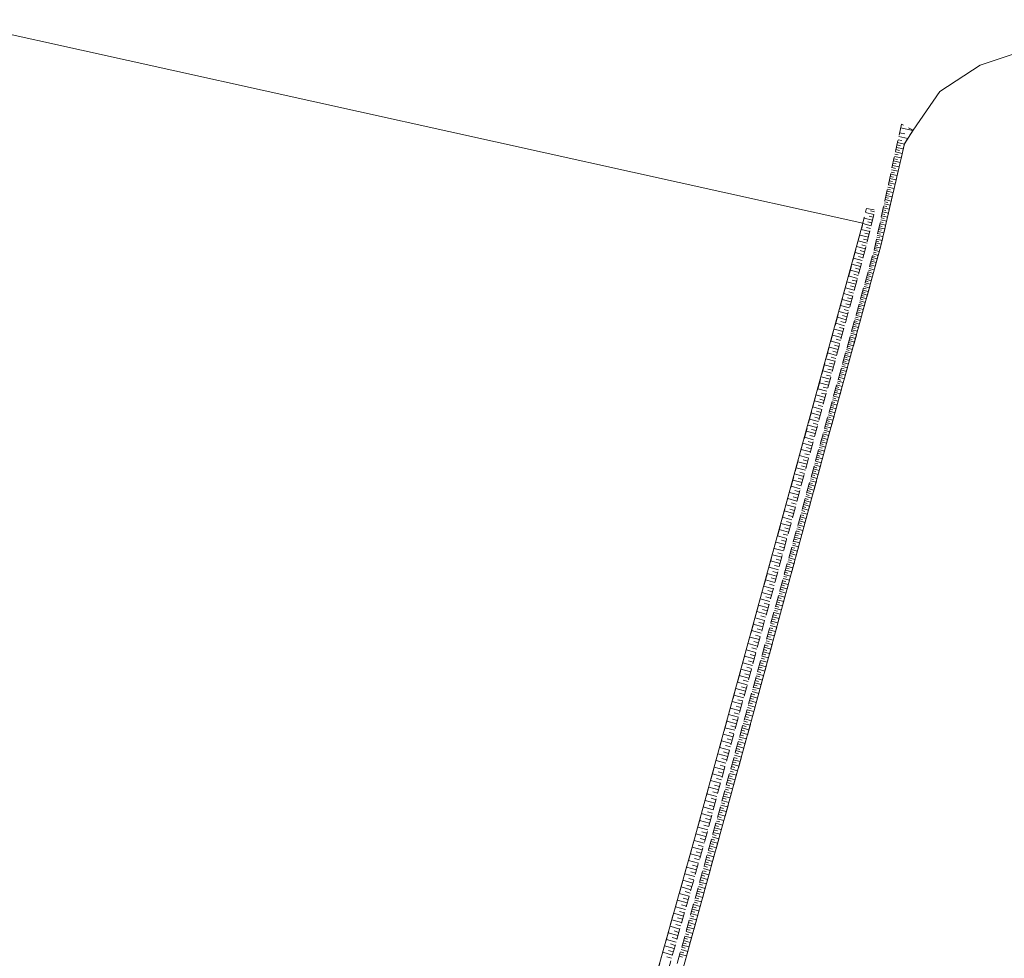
# Model space of a CAD drawing. Header units: metres. Extents: x 5548743 to 5556416, y 5707500 to 5714000.
# Tile 105 of 203: x 5552766 to 5552897, y 5711502 to 5711628. Entities that reach past the tile are written whole.
import ezdxf

# ---------------------------------------------------------------- set-up
doc = ezdxf.new("R2010")
doc.units = ezdxf.units.M
doc.header["$MEASUREMENT"] = 0
doc.linetypes.add('1.5_0.75', pattern=[2.25, 1.5, -0.75])
for name, color, linetype in [('000 Inne (niezydentyfikowane)', 7, 'CONTINUOUS'), ('skarpa nieumocniona', 7, 'CONTINUOUS'), ('woda stojąca', 7, 'CONTINUOUS')]:
    doc.layers.add(name, color=color, linetype=linetype)

msp = doc.modelspace()

# ---------------------------------------------------------------- linework, layer by layer
at = {"layer": '000 Inne (niezydentyfikowane)', "color": 252, "linetype": 'Continuous', "lineweight": 18, "flags": 128}
for points in [[(5552883.48, 5711613.38), (5552885.12, 5711613.02)], [(5552883.23, 5711612.21), (5552884.44, 5711611.95)], [(5552883.34, 5711612.73), (5552884.04, 5711612.57)], [(5552882.92, 5711610.77), (5552883.84, 5711610.57)], [(5552882.98, 5711611.09), (5552883.45, 5711610.99)], [(5552883.06, 5711611.41), (5552883.98, 5711611.21)], [(5552883.14, 5711611.78), (5552883.66, 5711611.67)], [(5552882.65, 5711609.55), (5552883.55, 5711609.36)], [(5552882.72, 5711609.86), (5552883.17, 5711609.76)], [(5552882.78, 5711610.16), (5552883.69, 5711609.96)], [(5552882.85, 5711610.47), (5552883.31, 5711610.37)], [(5552882.39, 5711608.36), (5552883.28, 5711608.16)], [(5552882.46, 5711608.65), (5552882.9, 5711608.56)], [(5552882.52, 5711608.95), (5552883.42, 5711608.76)], [(5552882.59, 5711609.25), (5552883.04, 5711609.15)], [(5552882.07, 5711606.89), (5552882.51, 5711606.79)], [(5552882.13, 5711607.18), (5552883.01, 5711606.99)], [(5552882.2, 5711607.47), (5552882.64, 5711607.38)], [(5552882.26, 5711607.76), (5552883.14, 5711607.57)], [(5552882.33, 5711608.06), (5552882.77, 5711607.96)], [(5552881.76, 5711605.45), (5552882.61, 5711605.27)], [(5552881.82, 5711605.74), (5552882.25, 5711605.65)], [(5552881.88, 5711606.02), (5552882.74, 5711605.84)], [(5552881.95, 5711606.31), (5552882.38, 5711606.22)], [(5552882.01, 5711606.6), (5552882.87, 5711606.41)], [(5552881.51, 5711604.33), (5552882.35, 5711604.15)], [(5552881.58, 5711604.61), (5552881.99, 5711604.52)], [(5552881.64, 5711604.89), (5552882.48, 5711604.71)], [(5552881.7, 5711605.17), (5552882.12, 5711605.08)], [(5552881.21, 5711602.95), (5552881.62, 5711602.86)], [(5552881.27, 5711603.22), (5552882.09, 5711603.05)], [(5552881.33, 5711603.5), (5552881.75, 5711603.41)], [(5552881.39, 5711603.77), (5552882.22, 5711603.59)], [(5552881.45, 5711604.05), (5552881.87, 5711603.96)], [(5552879.9, 5711601.78), (5552878.77, 5711602.05)], [(5552879.81, 5711601.41), (5552879.25, 5711601.54)], [(5552879.99, 5711602.16), (5552879.43, 5711602.29)], [(5552880.92, 5711601.6), (5552881.72, 5711601.43)], [(5552880.98, 5711601.87), (5552881.38, 5711601.78)], [(5552881.04, 5711602.14), (5552881.84, 5711601.96)], [(5552881.1, 5711602.41), (5552881.5, 5711602.32)], [(5552881.16, 5711602.68), (5552881.97, 5711602.5)], [(5552879.54, 5711600.29), (5552878.42, 5711600.56)], [(5552879.72, 5711601.04), (5552878.6, 5711601.3)], [(5552879.63, 5711600.66), (5552879.07, 5711600.8)], [(5552880.64, 5711600.28), (5552881.02, 5711600.2)], [(5552880.69, 5711600.54), (5552881.47, 5711600.37)], [(5552880.75, 5711600.81), (5552881.14, 5711600.72)], [(5552880.81, 5711601.07), (5552881.6, 5711600.9)], [(5552880.86, 5711601.34), (5552881.26, 5711601.25)], [(5552879.17, 5711598.76), (5552878.01, 5711599.04)], [(5552879.36, 5711599.53), (5552878.22, 5711599.8)], [(5552879.27, 5711599.14), (5552878.69, 5711599.28)], [(5552879.45, 5711599.91), (5552878.89, 5711600.05)], [(5552880.35, 5711598.99), (5552881.12, 5711598.83)], [(5552880.41, 5711599.25), (5552880.79, 5711599.17)], [(5552880.47, 5711599.51), (5552881.23, 5711599.34)], [(5552880.52, 5711599.76), (5552880.91, 5711599.68)], [(5552880.58, 5711600.02), (5552881.35, 5711599.85)], [(5552878.98, 5711597.97), (5552877.8, 5711598.26)], [(5552878.88, 5711597.57), (5552878.29, 5711597.73)], [(5552879.08, 5711598.36), (5552878.49, 5711598.5)], [(5552880.08, 5711597.73), (5552880.45, 5711597.65)], [(5552880.13, 5711597.98), (5552880.88, 5711597.82)], [(5552880.19, 5711598.23), (5552880.57, 5711598.15)], [(5552880.24, 5711598.49), (5552881, 5711598.32)], [(5552880.3, 5711598.74), (5552880.68, 5711598.66)], [(5552878.56, 5711596.4), (5552877.38, 5711596.72)], [(5552878.77, 5711597.18), (5552877.59, 5711597.5)], [(5552878.66, 5711596.79), (5552878.07, 5711596.95)], [(5552879.72, 5711596.27), (5552880.07, 5711596.17)], [(5552879.79, 5711596.51), (5552880.48, 5711596.32)], [(5552879.86, 5711596.75), (5552880.2, 5711596.66)], [(5552879.92, 5711597), (5552880.62, 5711596.84)], [(5552879.97, 5711597.24), (5552880.33, 5711597.16)], [(5552880.03, 5711597.48), (5552880.76, 5711597.33)], [(5552878.13, 5711594.82), (5552876.95, 5711595.14)], [(5552878.34, 5711595.61), (5552877.16, 5711595.93)], [(5552878.24, 5711595.21), (5552877.64, 5711595.37)], [(5552878.45, 5711596), (5552877.86, 5711596.16)], [(5552879.39, 5711595.06), (5552880.08, 5711594.87)], [(5552879.45, 5711595.3), (5552879.8, 5711595.21)], [(5552879.52, 5711595.55), (5552880.22, 5711595.35)], [(5552879.59, 5711595.79), (5552879.93, 5711595.69)], [(5552879.65, 5711596.03), (5552880.35, 5711595.84)], [(5552877.91, 5711594.03), (5552876.73, 5711594.35)], [(5552877.81, 5711593.64), (5552877.22, 5711593.8)], [(5552878.02, 5711594.43), (5552877.43, 5711594.59)], [(5552878.98, 5711593.61), (5552879.68, 5711593.42)], [(5552879.05, 5711593.85), (5552879.4, 5711593.76)], [(5552879.12, 5711594.1), (5552879.82, 5711593.9)], [(5552879.18, 5711594.34), (5552879.53, 5711594.24)], [(5552879.25, 5711594.58), (5552879.95, 5711594.38)], [(5552879.32, 5711594.82), (5552879.67, 5711594.72)], [(5552877.49, 5711592.45), (5552876.3, 5711592.78)], [(5552877.7, 5711593.24), (5552876.52, 5711593.56)], [(5552877.59, 5711592.85), (5552877, 5711593.01)], [(5552878.65, 5711592.41), (5552879, 5711592.31)], [(5552878.71, 5711592.65), (5552879.42, 5711592.45)], [(5552878.78, 5711592.89), (5552879.13, 5711592.79)], [(5552878.85, 5711593.13), (5552879.55, 5711592.93)], [(5552878.92, 5711593.37), (5552879.27, 5711593.27)], [(5552877.06, 5711590.87), (5552875.87, 5711591.2)], [(5552877.27, 5711591.66), (5552876.09, 5711591.99)], [(5552877.16, 5711591.27), (5552876.57, 5711591.43)], [(5552877.38, 5711592.06), (5552876.79, 5711592.22)], [(5552878.24, 5711590.96), (5552878.6, 5711590.86)], [(5552878.31, 5711591.2), (5552879.02, 5711591)], [(5552878.38, 5711591.44), (5552878.73, 5711591.34)], [(5552878.44, 5711591.68), (5552879.15, 5711591.48)], [(5552878.51, 5711591.92), (5552878.87, 5711591.82)], [(5552878.58, 5711592.16), (5552879.29, 5711591.97)], [(5552876.84, 5711590.08), (5552875.66, 5711590.4)], [(5552876.74, 5711589.69), (5552876.14, 5711589.85)], [(5552876.95, 5711590.48), (5552876.36, 5711590.64)], [(5552877.91, 5711589.75), (5552878.62, 5711589.55)], [(5552877.97, 5711589.99), (5552878.33, 5711589.89)], [(5552878.04, 5711590.23), (5552878.76, 5711590.03)], [(5552878.11, 5711590.47), (5552878.47, 5711590.37)], [(5552878.18, 5711590.72), (5552878.89, 5711590.52)], [(5552876.41, 5711588.5), (5552875.22, 5711588.82)], [(5552876.63, 5711589.29), (5552875.44, 5711589.61)], [(5552876.52, 5711588.89), (5552875.93, 5711589.06)], [(5552877.57, 5711588.54), (5552877.93, 5711588.44)], [(5552877.64, 5711588.78), (5552878.36, 5711588.58)], [(5552877.71, 5711589.02), (5552878.06, 5711588.93)], [(5552877.77, 5711589.27), (5552878.49, 5711589.07)], [(5552877.84, 5711589.51), (5552878.2, 5711589.41)], [(5552875.98, 5711586.91), (5552874.79, 5711587.23)], [(5552876.2, 5711587.7), (5552875.01, 5711588.03)], [(5552876.09, 5711587.31), (5552875.5, 5711587.47)], [(5552876.31, 5711588.1), (5552875.71, 5711588.26)], [(5552877.17, 5711587.09), (5552877.53, 5711586.99)], [(5552877.24, 5711587.33), (5552877.96, 5711587.13)], [(5552877.3, 5711587.58), (5552877.66, 5711587.48)], [(5552877.37, 5711587.82), (5552878.09, 5711587.62)], [(5552877.44, 5711588.06), (5552877.8, 5711587.96)], [(5552877.5, 5711588.3), (5552878.22, 5711588.1)], [(5552875.77, 5711586.12), (5552874.58, 5711586.44)], [(5552875.66, 5711585.72), (5552875.06, 5711585.88)], [(5552875.87, 5711586.51), (5552875.28, 5711586.68)], [(5552876.83, 5711585.89), (5552877.56, 5711585.68)], [(5552876.9, 5711586.13), (5552877.26, 5711586.03)], [(5552876.97, 5711586.37), (5552877.69, 5711586.17)], [(5552877.04, 5711586.61), (5552877.4, 5711586.51)], [(5552877.1, 5711586.85), (5552877.83, 5711586.65)], [(5552875.34, 5711584.53), (5552874.14, 5711584.85)], [(5552875.55, 5711585.32), (5552874.36, 5711585.65)], [(5552875.44, 5711584.92), (5552874.85, 5711585.09)], [(5552876.43, 5711584.43), (5552877.16, 5711584.22)], [(5552876.5, 5711584.67), (5552876.86, 5711584.57)], [(5552876.56, 5711584.91), (5552877.29, 5711584.71)], [(5552876.63, 5711585.16), (5552877, 5711585.06)], [(5552876.7, 5711585.4), (5552877.43, 5711585.2)], [(5552876.77, 5711585.64), (5552877.13, 5711585.54)], [(5552874.9, 5711582.93), (5552873.71, 5711583.26)], [(5552875.12, 5711583.73), (5552873.93, 5711584.05)], [(5552875.01, 5711583.33), (5552874.41, 5711583.49)], [(5552875.23, 5711584.13), (5552874.63, 5711584.29)], [(5552876.09, 5711583.21), (5552876.46, 5711583.1)], [(5552876.16, 5711583.45), (5552876.89, 5711583.25)], [(5552876.22, 5711583.7), (5552876.59, 5711583.59)], [(5552876.29, 5711583.94), (5552877.03, 5711583.74)], [(5552876.36, 5711584.18), (5552876.73, 5711584.08)], [(5552874.69, 5711582.14), (5552873.49, 5711582.46)], [(5552874.58, 5711581.74), (5552873.98, 5711581.9)], [(5552874.8, 5711582.54), (5552874.2, 5711582.7)], [(5552875.75, 5711581.98), (5552876.49, 5711581.77)], [(5552875.82, 5711582.22), (5552876.18, 5711582.12)], [(5552875.88, 5711582.47), (5552876.62, 5711582.26)], [(5552875.95, 5711582.72), (5552876.32, 5711582.61)], [(5552876.02, 5711582.96), (5552876.76, 5711582.76)], [(5552874.25, 5711580.54), (5552873.05, 5711580.86)], [(5552874.47, 5711581.34), (5552873.27, 5711581.66)], [(5552874.36, 5711580.94), (5552873.76, 5711581.1)], [(5552875.33, 5711580.49), (5552876.08, 5711580.29)], [(5552875.4, 5711580.74), (5552875.78, 5711580.64)], [(5552875.47, 5711580.99), (5552876.22, 5711580.78)], [(5552875.54, 5711581.24), (5552875.91, 5711581.13)], [(5552875.61, 5711581.48), (5552876.35, 5711581.28)], [(5552875.68, 5711581.73), (5552876.05, 5711581.63)], [(5552873.82, 5711578.93), (5552872.61, 5711579.26)], [(5552874.04, 5711579.74), (5552872.83, 5711580.06)], [(5552873.93, 5711579.33), (5552873.33, 5711579.5)], [(5552874.14, 5711580.14), (5552873.54, 5711580.3)], [(5552874.99, 5711579.25), (5552875.36, 5711579.15)], [(5552875.06, 5711579.5), (5552875.81, 5711579.29)], [(5552875.13, 5711579.75), (5552875.5, 5711579.64)], [(5552875.2, 5711580), (5552875.94, 5711579.79)], [(5552875.27, 5711580.25), (5552875.64, 5711580.14)], [(5552873.6, 5711578.13), (5552872.39, 5711578.46)], [(5552873.49, 5711577.73), (5552872.89, 5711577.89)], [(5552873.71, 5711578.53), (5552873.11, 5711578.69)], [(5552874.64, 5711578), (5552875.39, 5711577.79)], [(5552874.71, 5711578.25), (5552875.09, 5711578.15)], [(5552874.78, 5711578.5), (5552875.53, 5711578.29)], [(5552874.85, 5711578.75), (5552875.22, 5711578.65)], [(5552874.92, 5711579), (5552875.67, 5711578.79)], [(5552873.16, 5711576.52), (5552871.95, 5711576.85)], [(5552873.38, 5711577.32), (5552872.17, 5711577.65)], [(5552873.27, 5711576.92), (5552872.67, 5711577.08)], [(5552874.22, 5711576.49), (5552874.98, 5711576.28)], [(5552874.29, 5711576.74), (5552874.67, 5711576.64)], [(5552874.36, 5711577), (5552875.12, 5711576.79)], [(5552874.43, 5711577.25), (5552874.81, 5711577.14)], [(5552874.5, 5711577.5), (5552875.26, 5711577.29)], [(5552874.57, 5711577.75), (5552874.95, 5711577.65)], [(5552872.72, 5711574.9), (5552871.51, 5711575.23)], [(5552872.94, 5711575.71), (5552871.73, 5711576.04)], [(5552872.83, 5711575.31), (5552872.23, 5711575.47)], [(5552873.05, 5711576.11), (5552872.45, 5711576.28)], [(5552873.87, 5711575.23), (5552874.25, 5711575.12)], [(5552873.94, 5711575.48), (5552874.7, 5711575.27)], [(5552874.01, 5711575.73), (5552874.39, 5711575.63)], [(5552874.08, 5711575.99), (5552874.84, 5711575.78)], [(5552874.15, 5711576.24), (5552874.53, 5711576.13)], [(5552872.5, 5711574.09), (5552871.29, 5711574.42)], [(5552872.39, 5711573.68), (5552871.79, 5711573.85)], [(5552872.61, 5711574.5), (5552872.01, 5711574.66)], [(5552873.52, 5711573.96), (5552874.28, 5711573.74)], [(5552873.59, 5711574.21), (5552873.97, 5711574.1)], [(5552873.66, 5711574.46), (5552874.42, 5711574.25)], [(5552873.73, 5711574.72), (5552874.11, 5711574.61)], [(5552873.8, 5711574.97), (5552874.56, 5711574.76)], [(5552872.06, 5711572.47), (5552870.84, 5711572.8)], [(5552872.28, 5711573.28), (5552871.07, 5711573.61)], [(5552872.17, 5711572.87), (5552871.56, 5711573.04)], [(5552873.16, 5711572.68), (5552873.55, 5711572.57)], [(5552873.23, 5711572.93), (5552874, 5711572.72)], [(5552873.3, 5711573.19), (5552873.69, 5711573.08)], [(5552873.37, 5711573.44), (5552874.14, 5711573.23)], [(5552873.45, 5711573.7), (5552873.83, 5711573.59)], [(5552871.84, 5711571.65), (5552870.62, 5711571.98)], [(5552871.73, 5711571.24), (5552871.12, 5711571.41)], [(5552871.95, 5711572.06), (5552871.34, 5711572.22)], [(5552872.8, 5711571.39), (5552873.58, 5711571.18)], [(5552872.87, 5711571.65), (5552873.26, 5711571.54)], [(5552872.95, 5711571.91), (5552873.72, 5711571.69)], [(5552873.02, 5711572.16), (5552873.4, 5711572.06)], [(5552873.09, 5711572.42), (5552873.86, 5711572.21)], [(5552871.4, 5711570.02), (5552870.17, 5711570.35)], [(5552871.62, 5711570.84), (5552870.4, 5711571.17)], [(5552871.51, 5711570.43), (5552870.9, 5711570.59)], [(5552872.45, 5711570.1), (5552872.84, 5711569.99)], [(5552872.52, 5711570.36), (5552873.3, 5711570.14)], [(5552872.59, 5711570.62), (5552872.98, 5711570.51)], [(5552872.66, 5711570.87), (5552873.44, 5711570.66)], [(5552872.73, 5711571.13), (5552873.12, 5711571.03)], [(5552870.96, 5711568.38), (5552869.73, 5711568.71)], [(5552871.18, 5711569.2), (5552869.95, 5711569.53)], [(5552871.07, 5711568.79), (5552870.45, 5711568.96)], [(5552871.29, 5711569.61), (5552870.68, 5711569.78)], [(5552872.09, 5711568.8), (5552872.87, 5711568.58)], [(5552872.16, 5711569.06), (5552872.55, 5711568.95)], [(5552872.23, 5711569.32), (5552873.01, 5711569.1)], [(5552872.3, 5711569.58), (5552872.69, 5711569.47)], [(5552872.38, 5711569.84), (5552873.16, 5711569.62)], [(5552870.73, 5711567.56), (5552869.5, 5711567.89)], [(5552870.62, 5711567.15), (5552870.01, 5711567.32)], [(5552870.84, 5711567.97), (5552870.23, 5711568.14)], [(5552871.73, 5711567.49), (5552872.12, 5711567.38)], [(5552871.8, 5711567.75), (5552872.59, 5711567.53)], [(5552871.87, 5711568.01), (5552872.27, 5711567.9)], [(5552871.94, 5711568.27), (5552872.73, 5711568.06)], [(5552872.02, 5711568.53), (5552872.41, 5711568.43)], [(5552870.29, 5711565.92), (5552869.05, 5711566.25)], [(5552870.51, 5711566.74), (5552869.28, 5711567.07)], [(5552870.4, 5711566.33), (5552869.78, 5711566.49)], [(5552871.37, 5711566.17), (5552872.16, 5711565.95)], [(5552871.44, 5711566.43), (5552871.83, 5711566.32)], [(5552871.51, 5711566.7), (5552872.3, 5711566.48)], [(5552871.58, 5711566.96), (5552871.98, 5711566.85)], [(5552871.66, 5711567.22), (5552872.45, 5711567)], [(5552870.06, 5711565.09), (5552868.83, 5711565.43)], [(5552869.95, 5711564.68), (5552869.33, 5711564.85)], [(5552870.17, 5711565.5), (5552869.56, 5711565.67)], [(5552871, 5711564.84), (5552871.4, 5711564.73)], [(5552871.07, 5711565.11), (5552871.87, 5711564.89)], [(5552871.15, 5711565.37), (5552871.54, 5711565.26)], [(5552871.22, 5711565.64), (5552872.02, 5711565.42)], [(5552871.29, 5711565.9), (5552871.69, 5711565.79)], [(5552869.61, 5711563.44), (5552868.37, 5711563.77)], [(5552869.84, 5711564.26), (5552868.6, 5711564.6)], [(5552869.73, 5711563.85), (5552869.11, 5711564.02)], [(5552870.63, 5711563.5), (5552871.44, 5711563.28)], [(5552870.71, 5711563.77), (5552871.11, 5711563.66)], [(5552870.78, 5711564.04), (5552871.58, 5711563.82)], [(5552870.85, 5711564.31), (5552871.25, 5711564.2)], [(5552870.93, 5711564.57), (5552871.73, 5711564.35)], [(5552869.16, 5711561.78), (5552867.92, 5711562.12)], [(5552869.39, 5711562.61), (5552868.15, 5711562.95)], [(5552869.28, 5711562.19), (5552868.66, 5711562.36)], [(5552869.5, 5711563.02), (5552868.88, 5711563.19)], [(5552870.26, 5711562.16), (5552870.67, 5711562.05)], [(5552870.34, 5711562.43), (5552871.15, 5711562.21)], [(5552870.41, 5711562.7), (5552870.81, 5711562.59)], [(5552870.48, 5711562.97), (5552871.29, 5711562.75)], [(5552870.56, 5711563.24), (5552870.96, 5711563.13)], [(5552868.94, 5711560.95), (5552867.69, 5711561.29)], [(5552868.83, 5711560.53), (5552868.2, 5711560.7)], [(5552869.05, 5711561.36), (5552868.43, 5711561.53)], [(5552869.89, 5711560.81), (5552870.7, 5711560.58)], [(5552869.96, 5711561.08), (5552870.37, 5711560.97)], [(5552870.04, 5711561.35), (5552870.85, 5711561.13)], [(5552870.11, 5711561.62), (5552870.52, 5711561.51)], [(5552870.19, 5711561.89), (5552871, 5711561.67)], [(5552868.49, 5711559.28), (5552867.24, 5711559.62)], [(5552868.71, 5711560.12), (5552867.46, 5711560.45)], [(5552868.6, 5711559.7), (5552867.98, 5711559.87)], [(5552869.52, 5711559.45), (5552869.93, 5711559.33)], [(5552869.59, 5711559.72), (5552870.41, 5711559.49)], [(5552869.67, 5711559.99), (5552870.07, 5711559.88)], [(5552869.74, 5711560.26), (5552870.56, 5711560.04)], [(5552869.82, 5711560.54), (5552870.22, 5711560.42)], [(5552868.26, 5711558.45), (5552867.01, 5711558.79)], [(5552868.15, 5711558.03), (5552867.52, 5711558.2)], [(5552868.37, 5711558.86), (5552867.75, 5711559.03)], [(5552869.14, 5711558.08), (5552869.96, 5711557.85)], [(5552869.21, 5711558.35), (5552869.63, 5711558.24)], [(5552869.29, 5711558.62), (5552870.11, 5711558.4)], [(5552869.36, 5711558.9), (5552869.78, 5711558.79)], [(5552869.44, 5711559.17), (5552870.26, 5711558.95)], [(5552867.81, 5711556.77), (5552866.55, 5711557.11)], [(5552868.03, 5711557.61), (5552866.78, 5711557.95)], [(5552867.92, 5711557.19), (5552867.29, 5711557.36)], [(5552868.83, 5711556.97), (5552869.66, 5711556.74)], [(5552868.91, 5711557.25), (5552869.32, 5711557.14)], [(5552868.99, 5711557.53), (5552869.81, 5711557.3)], [(5552869.06, 5711557.8), (5552869.48, 5711557.69)], [(5552867.35, 5711555.09), (5552866.09, 5711555.43)], [(5552867.58, 5711555.93), (5552866.32, 5711556.27)], [(5552867.46, 5711555.51), (5552866.83, 5711555.68)], [(5552867.69, 5711556.35), (5552867.06, 5711556.52)], [(5552868.45, 5711555.59), (5552868.87, 5711555.47)], [(5552868.53, 5711555.87), (5552869.36, 5711555.64)], [(5552868.61, 5711556.14), (5552869.02, 5711556.03)], [(5552868.68, 5711556.42), (5552869.51, 5711556.19)], [(5552868.76, 5711556.7), (5552869.17, 5711556.58)], [(5552867.12, 5711554.25), (5552865.86, 5711554.59)], [(5552867.24, 5711554.67), (5552866.61, 5711554.84)], [(5552868.07, 5711554.19), (5552868.91, 5711553.96)], [(5552868.15, 5711554.47), (5552868.57, 5711554.36)], [(5552868.22, 5711554.75), (5552869.06, 5711554.52)], [(5552868.3, 5711555.03), (5552868.72, 5711554.92)], [(5552868.38, 5711555.31), (5552869.21, 5711555.08)], [(5552866.66, 5711552.56), (5552865.4, 5711552.91)], [(5552866.89, 5711553.41), (5552865.63, 5711553.75)], [(5552866.78, 5711552.99), (5552866.15, 5711553.16)], [(5552867.01, 5711553.83), (5552866.38, 5711554)], [(5552867.68, 5711552.79), (5552868.11, 5711552.67)], [(5552867.76, 5711553.07), (5552868.6, 5711552.84)], [(5552867.84, 5711553.35), (5552868.26, 5711553.24)], [(5552867.91, 5711553.63), (5552868.76, 5711553.4)], [(5552867.99, 5711553.91), (5552868.41, 5711553.8)], [(5552866.44, 5711551.72), (5552865.17, 5711552.06)], [(5552866.32, 5711551.29), (5552865.69, 5711551.47)], [(5552866.55, 5711552.14), (5552865.92, 5711552.31)], [(5552867.37, 5711551.66), (5552867.8, 5711551.54)], [(5552867.45, 5711551.94), (5552868.3, 5711551.71)], [(5552867.53, 5711552.22), (5552867.95, 5711552.11)], [(5552867.6, 5711552.51), (5552868.45, 5711552.27)], [(5552865.98, 5711550.02), (5552864.7, 5711550.37)], [(5552866.21, 5711550.87), (5552864.93, 5711551.21)], [(5552866.09, 5711550.45), (5552865.45, 5711550.62)], [(5552866.98, 5711550.24), (5552867.84, 5711550)], [(5552867.06, 5711550.52), (5552867.49, 5711550.41)], [(5552867.14, 5711550.81), (5552867.99, 5711550.57)], [(5552867.22, 5711551.09), (5552867.64, 5711550.97)], [(5552867.29, 5711551.38), (5552868.14, 5711551.14)], [(5552865.74, 5711549.17), (5552864.47, 5711549.52)], [(5552865.63, 5711548.75), (5552864.99, 5711548.92)], [(5552865.86, 5711549.6), (5552865.22, 5711549.77)], [(5552866.59, 5711548.81), (5552867.02, 5711548.69)], [(5552866.67, 5711549.1), (5552867.53, 5711548.86)], [(5552866.74, 5711549.38), (5552867.17, 5711549.26)], [(5552866.82, 5711549.67), (5552867.68, 5711549.43)], [(5552866.9, 5711549.95), (5552867.33, 5711549.84)], [(5552865.28, 5711547.47), (5552864, 5711547.81)], [(5552865.51, 5711548.32), (5552864.24, 5711548.67)], [(5552865.4, 5711547.89), (5552864.76, 5711548.07)], [(5552866.27, 5711547.66), (5552866.7, 5711547.54)], [(5552866.35, 5711547.95), (5552867.21, 5711547.71)], [(5552866.43, 5711548.24), (5552866.86, 5711548.12)], [(5552866.51, 5711548.52), (5552867.37, 5711548.29)], [(5552865.05, 5711546.61), (5552863.77, 5711546.96)], [(5552864.93, 5711546.19), (5552864.29, 5711546.36)], [(5552865.17, 5711547.04), (5552864.53, 5711547.21)], [(5552865.87, 5711546.21), (5552866.74, 5711545.97)], [(5552865.95, 5711546.5), (5552866.39, 5711546.38)], [(5552866.03, 5711546.79), (5552866.9, 5711546.55)], [(5552866.11, 5711547.08), (5552866.55, 5711546.96)], [(5552866.19, 5711547.37), (5552867.06, 5711547.13)], [(5552864.59, 5711544.9), (5552863.3, 5711545.25)], [(5552864.82, 5711545.76), (5552863.54, 5711546.11)], [(5552864.7, 5711545.33), (5552864.06, 5711545.5)], [(5552865.55, 5711545.05), (5552866.43, 5711544.81)], [(5552865.63, 5711545.34), (5552866.07, 5711545.22)], [(5552865.71, 5711545.63), (5552866.59, 5711545.39)], [(5552865.79, 5711545.92), (5552866.23, 5711545.8)], [(5552864.35, 5711544.04), (5552863.07, 5711544.39)], [(5552864.24, 5711543.61), (5552863.59, 5711543.79)], [(5552864.47, 5711544.47), (5552863.83, 5711544.65)], [(5552865.15, 5711543.59), (5552865.59, 5711543.47)], [(5552865.23, 5711543.88), (5552866.11, 5711543.64)], [(5552865.31, 5711544.17), (5552865.75, 5711544.05)], [(5552865.39, 5711544.47), (5552866.27, 5711544.23)], [(5552865.47, 5711544.76), (5552865.91, 5711544.64)], [(5552863.89, 5711542.32), (5552862.6, 5711542.67)], [(5552864.12, 5711543.18), (5552862.83, 5711543.53)], [(5552864, 5711542.75), (5552863.36, 5711542.93)], [(5552864.83, 5711542.41), (5552865.27, 5711542.29)], [(5552864.91, 5711542.71), (5552865.79, 5711542.46)], [(5552864.99, 5711543), (5552865.43, 5711542.88)], [(5552865.07, 5711543.29), (5552865.95, 5711543.05)], [(5552863.42, 5711540.6), (5552862.12, 5711540.95)], [(5552863.65, 5711541.46), (5552862.36, 5711541.81)], [(5552863.54, 5711541.03), (5552862.89, 5711541.21)], [(5552863.77, 5711541.89), (5552863.12, 5711542.07)], [(5552864.42, 5711540.93), (5552865.31, 5711540.69)], [(5552864.5, 5711541.23), (5552864.95, 5711541.11)], [(5552864.58, 5711541.53), (5552865.47, 5711541.28)], [(5552864.66, 5711541.82), (5552865.11, 5711541.7)], [(5552864.74, 5711542.12), (5552865.63, 5711541.87)], [(5552863.18, 5711539.73), (5552861.89, 5711540.09)], [(5552863.3, 5711540.17), (5552862.65, 5711540.34)], [(5552864.09, 5711539.74), (5552864.99, 5711539.5)], [(5552864.17, 5711540.04), (5552864.62, 5711539.92)], [(5552864.26, 5711540.34), (5552865.15, 5711540.09)], [(5552864.34, 5711540.64), (5552864.78, 5711540.51)], [(5552862.71, 5711538), (5552861.41, 5711538.35)], [(5552862.95, 5711538.87), (5552861.65, 5711539.22)], [(5552862.83, 5711538.43), (5552862.18, 5711538.61)], [(5552863.07, 5711539.3), (5552862.42, 5711539.48)], [(5552863.76, 5711538.55), (5552864.66, 5711538.3)], [(5552863.84, 5711538.85), (5552864.29, 5711538.72)], [(5552863.93, 5711539.14), (5552864.83, 5711538.9)], [(5552864.01, 5711539.44), (5552864.46, 5711539.32)], [(5552862.48, 5711537.13), (5552861.17, 5711537.48)], [(5552862.6, 5711537.57), (5552861.94, 5711537.74)], [(5552863.35, 5711537.04), (5552863.8, 5711536.92)], [(5552863.43, 5711537.34), (5552864.34, 5711537.09)], [(5552863.51, 5711537.64), (5552863.97, 5711537.52)], [(5552863.6, 5711537.95), (5552864.5, 5711537.7)], [(5552863.68, 5711538.25), (5552864.13, 5711538.12)], [(5552862.01, 5711535.39), (5552860.7, 5711535.74)], [(5552862.24, 5711536.26), (5552860.94, 5711536.61)], [(5552862.12, 5711535.82), (5552861.47, 5711536)], [(5552862.36, 5711536.7), (5552861.71, 5711536.87)], [(5552863.01, 5711535.83), (5552863.47, 5711535.71)], [(5552863.1, 5711536.13), (5552864.01, 5711535.88)], [(5552863.18, 5711536.44), (5552863.64, 5711536.31)], [(5552863.26, 5711536.74), (5552864.17, 5711536.49)], [(5552861.77, 5711534.52), (5552860.46, 5711534.87)], [(5552861.89, 5711534.95), (5552861.23, 5711535.13)], [(5552862.68, 5711534.61), (5552863.14, 5711534.49)], [(5552862.76, 5711534.92), (5552863.68, 5711534.67)], [(5552862.85, 5711535.22), (5552863.3, 5711535.1)], [(5552862.93, 5711535.53), (5552863.84, 5711535.28)], [(5552861.29, 5711532.77), (5552859.98, 5711533.12)], [(5552861.53, 5711533.64), (5552860.22, 5711534)], [(5552861.41, 5711533.2), (5552860.76, 5711533.38)], [(5552861.65, 5711534.08), (5552860.99, 5711534.26)], [(5552862.26, 5711533.09), (5552863.17, 5711532.84)], [(5552862.34, 5711533.4), (5552862.8, 5711533.27)], [(5552862.43, 5711533.7), (5552863.34, 5711533.45)], [(5552862.51, 5711534.01), (5552862.97, 5711533.88)], [(5552862.6, 5711534.31), (5552863.51, 5711534.06)], [(5552861.06, 5711531.89), (5552859.74, 5711532.24)], [(5552861.17, 5711532.33), (5552860.52, 5711532.5)], [(5552861.93, 5711531.87), (5552862.84, 5711531.62)], [(5552862.01, 5711532.18), (5552862.47, 5711532.05)], [(5552862.09, 5711532.48), (5552863.01, 5711532.23)], [(5552862.18, 5711532.79), (5552862.63, 5711532.66)], [(5552860.58, 5711530.13), (5552859.26, 5711530.49)], [(5552860.82, 5711531.01), (5552859.5, 5711531.37)], [(5552860.7, 5711530.57), (5552860.04, 5711530.75)], [(5552860.94, 5711531.45), (5552860.28, 5711531.63)], [(5552861.59, 5711530.65), (5552862.5, 5711530.4)], [(5552861.67, 5711530.96), (5552862.13, 5711530.83)], [(5552861.76, 5711531.26), (5552862.67, 5711531.01)], [(5552861.84, 5711531.57), (5552862.3, 5711531.44)], [(5552860.34, 5711529.25), (5552859.02, 5711529.61)], [(5552860.46, 5711529.69), (5552859.8, 5711529.87)], [(5552861.17, 5711529.13), (5552861.63, 5711529.01)], [(5552861.26, 5711529.44), (5552862.17, 5711529.19)], [(5552861.34, 5711529.74), (5552861.8, 5711529.62)], [(5552861.42, 5711530.05), (5552862.34, 5711529.79)], [(5552861.51, 5711530.35), (5552861.96, 5711530.22)], [(5552859.86, 5711527.48), (5552858.53, 5711527.84)], [(5552860.1, 5711528.36), (5552858.78, 5711528.72)], [(5552859.98, 5711527.92), (5552859.32, 5711528.1)], [(5552860.22, 5711528.81), (5552859.56, 5711528.99)], [(5552860.84, 5711527.92), (5552861.29, 5711527.79)], [(5552860.92, 5711528.22), (5552861.83, 5711527.97)], [(5552861, 5711528.52), (5552861.46, 5711528.4)], [(5552861.09, 5711528.83), (5552862, 5711528.58)], [(5552859.62, 5711526.59), (5552858.29, 5711526.96)], [(5552859.74, 5711527.04), (5552859.08, 5711527.22)], [(5552860.5, 5711526.7), (5552860.96, 5711526.58)], [(5552860.59, 5711527.01), (5552861.5, 5711526.75)], [(5552860.67, 5711527.31), (5552861.13, 5711527.18)], [(5552860.75, 5711527.61), (5552861.67, 5711527.36)], [(5552859.14, 5711524.82), (5552857.81, 5711525.18)], [(5552859.38, 5711525.71), (5552858.05, 5711526.07)], [(5552859.26, 5711525.26), (5552858.59, 5711525.44)], [(5552859.5, 5711526.15), (5552858.83, 5711526.33)], [(5552860.09, 5711525.18), (5552861, 5711524.93)], [(5552860.17, 5711525.49), (5552860.62, 5711525.36)], [(5552860.25, 5711525.79), (5552861.16, 5711525.54)], [(5552860.34, 5711526.09), (5552860.79, 5711525.97)], [(5552860.42, 5711526.4), (5552861.33, 5711526.15)], [(5552858.9, 5711523.93), (5552857.56, 5711524.29)], [(5552859.02, 5711524.37), (5552858.35, 5711524.56)], [(5552859.75, 5711523.97), (5552860.66, 5711523.72)], [(5552859.84, 5711524.27), (5552860.29, 5711524.15)], [(5552859.92, 5711524.58), (5552860.83, 5711524.33)], [(5552860, 5711524.88), (5552860.46, 5711524.75)], [(5552858.41, 5711522.15), (5552857.07, 5711522.51)], [(5552858.65, 5711523.04), (5552857.32, 5711523.4)], [(5552858.53, 5711522.59), (5552857.86, 5711522.77)], [(5552858.78, 5711523.48), (5552858.11, 5711523.67)], [(5552859.42, 5711522.76), (5552860.33, 5711522.51)], [(5552859.5, 5711523.06), (5552859.96, 5711522.93)], [(5552859.58, 5711523.36), (5552860.49, 5711523.11)], [(5552859.67, 5711523.67), (5552860.12, 5711523.54)], [(5552858.17, 5711521.25), (5552856.83, 5711521.62)], [(5552858.29, 5711521.7), (5552857.62, 5711521.88)], [(5552859, 5711521.24), (5552859.46, 5711521.12)], [(5552859.08, 5711521.54), (5552859.99, 5711521.29)], [(5552859.17, 5711521.85), (5552859.62, 5711521.72)], [(5552859.25, 5711522.15), (5552860.16, 5711521.9)], [(5552859.33, 5711522.45), (5552859.79, 5711522.33)], [(5552857.93, 5711520.36), (5552856.58, 5711520.72)], [(5552857.81, 5711519.91), (5552857.13, 5711520.09)], [(5552858.05, 5711520.8), (5552857.38, 5711520.99)], [(5552858.67, 5711520.03), (5552859.12, 5711519.9)], [(5552858.75, 5711520.33), (5552859.66, 5711520.08)], [(5552858.83, 5711520.63), (5552859.29, 5711520.51)], [(5552858.92, 5711520.94), (5552859.83, 5711520.69)], [(5552857.44, 5711518.56), (5552856.09, 5711518.93)], [(5552857.68, 5711519.46), (5552856.34, 5711519.82)], [(5552857.56, 5711519.01), (5552856.89, 5711519.19)], [(5552858.25, 5711518.51), (5552859.16, 5711518.27)], [(5552858.33, 5711518.82), (5552858.79, 5711518.69)], [(5552858.42, 5711519.12), (5552859.33, 5711518.87)], [(5552858.5, 5711519.42), (5552858.96, 5711519.3)], [(5552858.58, 5711519.73), (5552859.49, 5711519.48)], [(5552857.19, 5711517.66), (5552855.85, 5711518.04)], [(5552857.07, 5711517.22), (5552856.4, 5711517.41)], [(5552857.32, 5711518.11), (5552856.64, 5711518.29)], [(5552857.92, 5711517.3), (5552858.83, 5711517.06)], [(5552858, 5711517.61), (5552858.46, 5711517.48)], [(5552858.08, 5711517.91), (5552858.99, 5711517.66)], [(5552858.17, 5711518.21), (5552858.62, 5711518.09)], [(5552856.69, 5711515.88), (5552855.35, 5711516.26)], [(5552856.94, 5711516.77), (5552855.6, 5711517.15)], [(5552856.81, 5711516.32), (5552856.14, 5711516.51)], [(5552857.59, 5711516.1), (5552858.49, 5711515.85)], [(5552857.67, 5711516.4), (5552858.12, 5711516.27)], [(5552857.75, 5711516.7), (5552858.66, 5711516.45)], [(5552857.84, 5711517), (5552858.29, 5711516.88)], [(5552856.43, 5711514.99), (5552855.1, 5711515.36)], [(5552856.31, 5711514.54), (5552855.64, 5711514.73)], [(5552856.56, 5711515.43), (5552855.89, 5711515.62)], [(5552857.17, 5711514.58), (5552857.62, 5711514.46)], [(5552857.25, 5711514.89), (5552858.16, 5711514.64)], [(5552857.34, 5711515.19), (5552857.79, 5711515.06)], [(5552857.42, 5711515.49), (5552858.33, 5711515.24)], [(5552857.5, 5711515.79), (5552857.96, 5711515.67)], [(5552855.93, 5711513.21), (5552854.6, 5711513.59)], [(5552856.18, 5711514.1), (5552854.85, 5711514.47)], [(5552856.06, 5711513.65), (5552855.39, 5711513.84)], [(5552856.84, 5711513.38), (5552857.29, 5711513.25)], [(5552856.92, 5711513.68), (5552857.83, 5711513.43)], [(5552857, 5711513.98), (5552857.46, 5711513.86)], [(5552857.09, 5711514.28), (5552857.99, 5711514.03)], [(5552855.68, 5711512.32), (5552854.35, 5711512.7)], [(5552855.55, 5711511.88), (5552854.89, 5711512.07)], [(5552855.81, 5711512.77), (5552855.14, 5711512.96)], [(5552856.51, 5711512.17), (5552856.96, 5711512.05)], [(5552856.59, 5711512.47), (5552857.49, 5711512.22)], [(5552856.67, 5711512.77), (5552857.12, 5711512.65)], [(5552856.76, 5711513.07), (5552857.66, 5711512.83)], [(5552855.18, 5711510.56), (5552853.86, 5711510.93)], [(5552855.43, 5711511.44), (5552854.1, 5711511.82)], [(5552855.3, 5711511), (5552854.64, 5711511.19)], [(5552856.09, 5711510.66), (5552857, 5711510.41)], [(5552856.17, 5711510.96), (5552856.63, 5711510.84)], [(5552856.26, 5711511.26), (5552857.16, 5711511.02)], [(5552856.34, 5711511.57), (5552856.79, 5711511.44)], [(5552856.42, 5711511.87), (5552857.33, 5711511.62)], [(5552854.93, 5711509.68), (5552853.61, 5711510.05)], [(5552854.81, 5711509.24), (5552854.15, 5711509.43)], [(5552855.05, 5711510.12), (5552854.39, 5711510.31)], [(5552855.76, 5711509.46), (5552856.66, 5711509.21)], [(5552855.84, 5711509.76), (5552856.29, 5711509.63)], [(5552855.93, 5711510.06), (5552856.83, 5711509.81)], [(5552856.01, 5711510.36), (5552856.46, 5711510.24)], [(5552854.43, 5711507.92), (5552853.12, 5711508.3)], [(5552854.68, 5711508.8), (5552853.36, 5711509.17)], [(5552854.56, 5711508.36), (5552853.9, 5711508.55)], [(5552855.43, 5711508.25), (5552856.33, 5711508)], [(5552855.51, 5711508.55), (5552855.96, 5711508.43)], [(5552855.59, 5711508.85), (5552856.5, 5711508.6)], [(5552855.68, 5711509.15), (5552856.13, 5711509.03)], [(5552854.18, 5711507.05), (5552852.87, 5711507.42)], [(5552854.06, 5711506.61), (5552853.41, 5711506.8)], [(5552854.31, 5711507.49), (5552853.65, 5711507.67)], [(5552855.01, 5711506.75), (5552855.47, 5711506.62)], [(5552855.1, 5711507.05), (5552856, 5711506.8)], [(5552855.18, 5711507.35), (5552855.63, 5711507.22)], [(5552855.26, 5711507.65), (5552856.17, 5711507.4)], [(5552855.35, 5711507.95), (5552855.8, 5711507.83)], [(5552853.69, 5711505.3), (5552852.38, 5711505.67)], [(5552853.94, 5711506.18), (5552852.63, 5711506.55)], [(5552853.81, 5711505.74), (5552853.16, 5711505.92)], [(5552854.68, 5711505.54), (5552855.13, 5711505.42)], [(5552854.77, 5711505.84), (5552855.67, 5711505.6)], [(5552854.85, 5711506.14), (5552855.3, 5711506.02)], [(5552854.93, 5711506.45), (5552855.83, 5711506.2)], [(5552853.44, 5711504.43), (5552852.14, 5711504.8)], [(5552853.32, 5711504), (5552852.67, 5711504.18)], [(5552853.57, 5711504.87), (5552852.91, 5711505.05)], [(5552854.27, 5711504.04), (5552855.17, 5711503.79)], [(5552854.35, 5711504.34), (5552854.8, 5711504.22)], [(5552854.44, 5711504.64), (5552855.34, 5711504.39)], [(5552854.52, 5711504.94), (5552854.97, 5711504.82)], [(5552854.6, 5711505.24), (5552855.5, 5711504.99)], [(5552852.95, 5711502.7), (5552851.65, 5711503.07)], [(5552853.2, 5711503.57), (5552851.9, 5711503.94)], [(5552853.07, 5711503.13), (5552852.42, 5711503.32)], [(5552853.94, 5711502.84), (5552854.84, 5711502.59)], [(5552854.02, 5711503.14), (5552854.47, 5711503.01)], [(5552854.1, 5711503.44), (5552855.01, 5711503.19)], [(5552854.19, 5711503.74), (5552854.64, 5711503.62)], [(5552852.83, 5711502.27), (5552852.18, 5711502.45)], [(5552853.86, 5711502.54), (5552854.31, 5711502.41)]]:
    msp.add_lwpolyline(points, dxfattribs=at)
at = {"layer": 'skarpa nieumocniona', "color": 252, "linetype": '1.5_0.75', "lineweight": 18, "flags": 128}
for points in [[(5552883.59, 5711613.87), (5552879.91, 5711596.95), (5552872.8, 5711571.38), (5552862.72, 5711534.76), (5552853.12, 5711499.86), (5552844.18, 5711468.88), (5552832.03, 5711424.73), (5552829.9, 5711417.79), (5552817.6, 5711374.1), (5552818.6, 5711373.95), (5552830.88, 5711417.59), (5552833.04, 5711424.38), (5552845.14, 5711468.53), (5552854.03, 5711499.65), (5552863.66, 5711534.6), (5552873.57, 5711571.15), (5552880.83, 5711597.59), (5552883.99, 5711611.24), (5552885.16, 5711613.08)], [(5552883.59, 5711613.87), (5552879.91, 5711596.95), (5552872.8, 5711571.38), (5552862.72, 5711534.76), (5552853.12, 5711499.86), (5552844.18, 5711468.88), (5552832.03, 5711424.73), (5552829.9, 5711417.79), (5552817.6, 5711374.1), (5552818.6, 5711373.95), (5552830.88, 5711417.59), (5552833.04, 5711424.38), (5552845.14, 5711468.53), (5552854.03, 5711499.65), (5552863.66, 5711534.6), (5552873.57, 5711571.15), (5552880.83, 5711597.59), (5552883.99, 5711611.24), (5552885.16, 5711613.08)], [(5552841.2, 5711465.77), (5552832.87, 5711434.97), (5552815.62, 5711374.47), (5552816.98, 5711374.27), (5552842.38, 5711465.4), (5552857.28, 5711517.97), (5552878.98, 5711597.96), (5552880.05, 5711602.4), (5552878.9, 5711602.6), (5552878.72, 5711601.82), (5552878.62, 5711601.37), (5552878.44, 5711600.62), (5552873.6, 5711582.86), (5552855.91, 5711518.26)], [(5552841.2, 5711465.77), (5552832.87, 5711434.97), (5552815.62, 5711374.47), (5552816.98, 5711374.27), (5552842.38, 5711465.4), (5552857.28, 5711517.97), (5552878.98, 5711597.96), (5552880.05, 5711602.4), (5552878.9, 5711602.6), (5552878.72, 5711601.82), (5552878.62, 5711601.37), (5552878.44, 5711600.62), (5552873.6, 5711582.86), (5552855.91, 5711518.26)]]:
    msp.add_lwpolyline(points, close=True, dxfattribs=at)
at = {"layer": 'woda stojąca', "color": 141, "linetype": 'Continuous', "lineweight": 18, "flags": 128}
msp.add_lwpolyline([(5552815.62, 5711374.47), (5552832.87, 5711434.97), (5552841.2, 5711465.77), (5552855.91, 5711518.26), (5552878.44, 5711600.62), (5552755.51, 5711627.85), (5552746.59, 5711608.01), (5552737.18, 5711585.8), (5552727.88, 5711559.92), (5552695.83, 5711469.66), (5552685.28, 5711430.17), (5552684.92, 5711424.88), (5552698.21, 5711401.31), (5552712.84, 5711386.28), (5552736.25, 5711377.76), (5552739.93, 5711370.53), (5552755.89, 5711371.71)], close=True, dxfattribs=at)
msp.add_lwpolyline([(5552987.8, 5711477.39), (5553009.3, 5711549.58), (5553009.25, 5711560.73), (5553005.45, 5711577.29), (5552997.04, 5711606), (5552993.66, 5711611.6), (5552990.32, 5711614.06), (5552982.1, 5711618.33), (5552972.78, 5711622.08), (5552962.35, 5711623.8), (5552938.83, 5711626.21), (5552918.25, 5711626.47), (5552915.64, 5711625.76), (5552905.37, 5711625.52), (5552894.11, 5711621.78), (5552888.71, 5711618.26), (5552885.16, 5711613.08), (5552883.99, 5711611.24), (5552880.83, 5711597.59), (5552873.57, 5711571.15), (5552863.66, 5711534.6), (5552854.03, 5711499.65)], dxfattribs=at)

doc.saveas('drawing.dxf')
